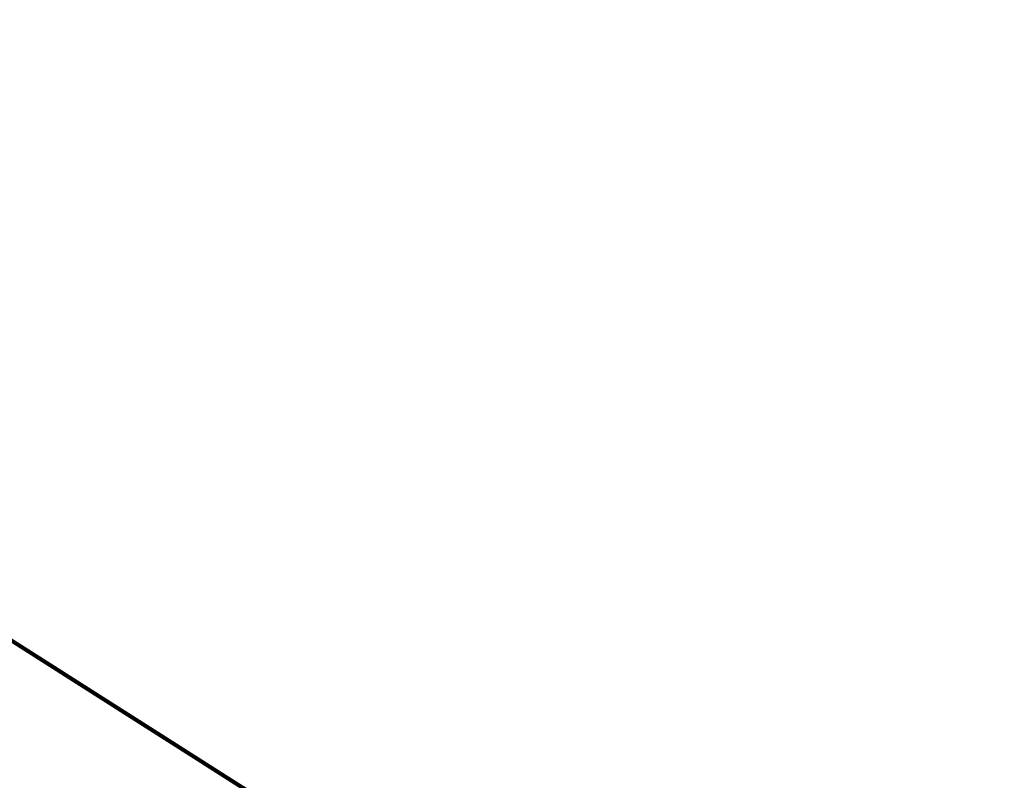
# Model space of a CAD drawing. Extents: x 1160024 to 2574774, y 200346 to 1150377.
# Tile 118 of 118: x 1867399 to 2482675, y 675356 to 1150366. Entities that reach past the tile are written whole.
import ezdxf

# ---------------------------------------------------------------- set-up
doc = ezdxf.new("R2010")
doc.units = 0
doc.header["$MEASUREMENT"] = 0
doc.layers.add('Prop Drainage Structure Scour Hole Detail CELL', color=9, linetype='Continuous', lineweight=30)
doc.layers.add('Typical Terminator CELL', color=7, linetype='Continuous', lineweight=0)
doc.styles.add('Style-GEOMETRICFUTURA_211_M_L', font='GEOMETRICFUTURA_211_M_L.shx')
doc.dimstyles.new('erosion_control', dxfattribs={"dimtxt": 4.99999, "dimasz": 9.99998, "dimexe": 2.499995, "dimexo": 2.499995, "dimgap": 2.499995, "dimtad": 0, "dimtih": 1, "dimtoh": 1, "dimzin": 3, "dimdsep": 46, "dimtxsty": 'Style-GEOMETRICFUTURA_211_M_L', "dimcen": 0.09, "dimaunit": 1, "dimadec": 4, "dimazin": 3, "dimtfac": 1, "dimtofl": 0, "dimtmove": 0, "dimatfit": 1, "dimfxl": 1, "dimtzin": 3, "dimlwd": 106, "dimarcsym": 0})

# ---------------------------------------------------------------- blocks, each defined once
blk = doc.blocks.new('TERMINATOR_0.5')
at = {"color": 1, "linetype": 'Continuous', "lineweight": 0}
blk.add_line((0, 0), (-1, 0), dxfattribs=at)
blk = doc.blocks.new('PROP DRAINAGE STRUCTURE SCOUR HOLE DETAIL')
at = {"layer": 'Prop Drainage Structure Scour Hole Detail CELL', "lineweight": 13, "annotation_type": 0, "has_hookline": 1, "horizontal_direction": (0.160147, 0.987093, 0)}
for points, hookline_direction, text_width in [([(85, 180), (574895, 1339719)], 1, 35.9), ([(107, 43), (574927, 1339897)], 1, 61.9), ([(116, 47), (574887, 1339876)], 0, 7.61), ([(117, 168), (574900, 1339774)], 1, 48.2), ([(149, 42), (574865, 1339926)], 0, 36.4), ([(166, 47), (574862, 1339890)], 1, 17.1)]:
    blk.add_leader(points, dimstyle='erosion_control', override={"dimtxt": 3.999992, "dimasz": 3.999992, "dimgap": 1.999996, "dimldrblk": 'TERMINATOR_0.5', "dimlwd": 65534}, dxfattribs=dict(at, hookline_direction=hookline_direction, text_width=text_width))

msp = doc.modelspace()

# ---------------------------------------------------------------- block references
at = {"layer": 'Prop Drainage Structure Scour Hole Detail CELL', "rotation": 80.78458975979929}
msp.add_blockref('PROP DRAINAGE STRUCTURE SCOUR HOLE DETAIL', (2482693, 368280), dxfattribs=at)

doc.saveas('drawing.dxf')
